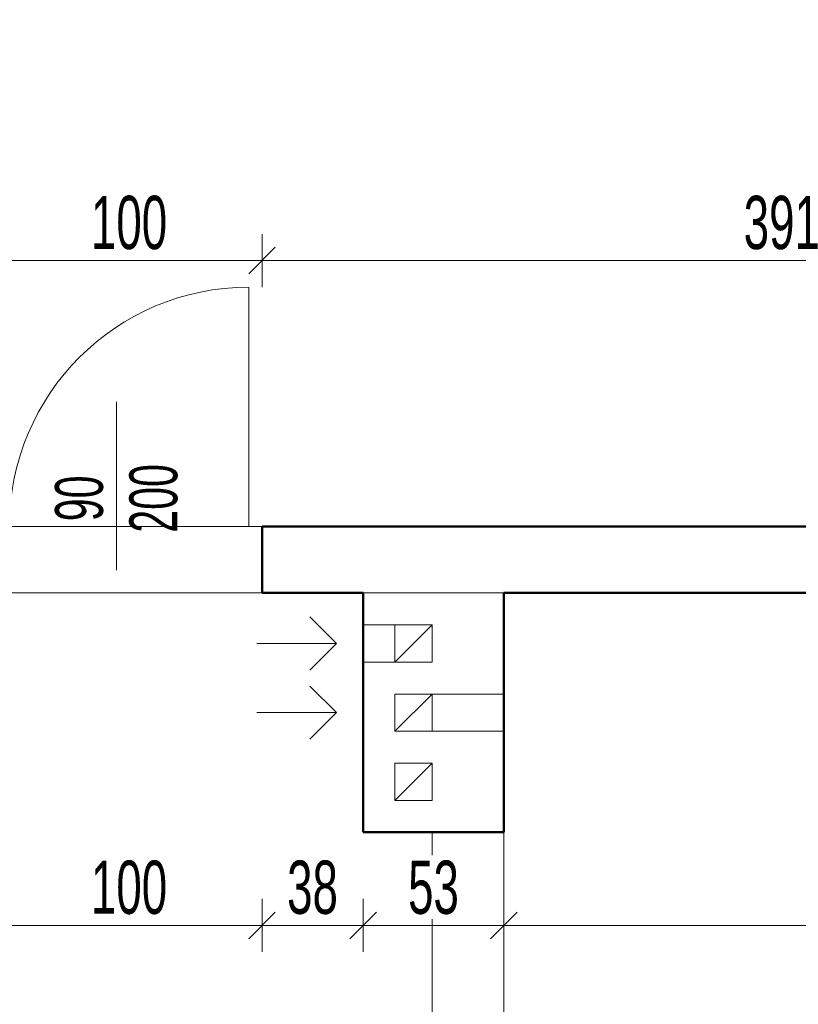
# Model space of a CAD drawing. Header units: millimetres. Extents: x 72202 to 304796, y 21658 to 519946.
# Tile 14 of 139: x 195636 to 195929, y 201442 to 201813. Entities that reach past the tile are written whole.
import ezdxf

# ---------------------------------------------------------------- set-up
doc = ezdxf.new("R2010")
doc.units = ezdxf.units.MM
doc.layers.get('0').update_dxf_attribs({"color": 253})
doc.layers.get('Defpoints').update_dxf_attribs({"color": 253})
for name, color, linetype, lineweight in [('DRZWI I OKNA OPISY', 253, 'Continuous', 9), ('linia - gruba - projektowana', 253, 'Continuous', 50), ('LINIA CIENKA', 7, 'Continuous', 13), ('LINIA WYMIAROWANIE', 253, 'Continuous', 9)]:
    doc.layers.add(name, color=color, linetype=linetype, lineweight=lineweight)
doc.layers.add('LINIA-NIE DRUKOWAĆ', color=253, linetype='Continuous', lineweight=20, plot=False)
doc.styles.get("Standard").update_dxf_attribs({"font": 'ARIALN.TTF', "width": 0.75})
doc.dimstyles.new('sebek100', dxfattribs={"dimtxt": 17, "dimasz": 10, "dimexe": 10, "dimexo": 20, "dimgap": 4, "dimtad": 1, "dimrnd": 0.5, "dimtxsty": 'Standard', "dimblk": 'OBLIQUE', "dimcen": 8, "dimclre": 1, "dimazin": 0, "dimtm": 1e-09, "dimtfac": 1, "dimtix": 1, "dimtmove": 1, "dimatfit": 3, "dimldrblk": 'zas', "dimfxl": 10, "dimfxlon": 1, "dimtolj": 2, "dimlwd": -1, "dimlwe": -1, "dimarcsym": 0})

# ---------------------------------------------------------------- blocks, each defined once
blk = doc.blocks.new('_Oblique')
at = {"color": 0, "linetype": 'ByBlock', "lineweight": -2}
blk.add_line((-0.5, -0.5), (0.5, 0.5), dxfattribs=at)
blk = doc.blocks.new('*D153')
at = {"layer": 'Defpoints', "color": 0, "lineweight": -3, "ltscale": 4, "transparency": 16777216}
for p in [(195627.29, 201609.54), (195727.29, 201609.54), (195727.29, 201472.04)]:
    blk.add_point(p, dxfattribs=at)
at = {"layer": 'LINIA WYMIAROWANIE', "ltscale": 4, "transparency": 16777216}
for p, q in [((195627.29, 201482.04), (195627.29, 201462.04)), ((195727.29, 201482.04), (195727.29, 201462.04))]:
    blk.add_line(p, q, dxfattribs=at)
at = {"layer": 'LINIA WYMIAROWANIE', "color": 0, "ltscale": 4, "transparency": 16777216}
blk.add_line((195627.29, 201472.04), (195727.29, 201472.04), dxfattribs=at)
at = {"layer": 'LINIA WYMIAROWANIE', "color": 0, "ltscale": 4, "transparency": 16777216, "xscale": 10, "yscale": 10, "zscale": 10, "rotation": 180}
blk.add_blockref('_Oblique', (195627.29, 201472.04), dxfattribs=at)
at = {"layer": 'LINIA WYMIAROWANIE', "color": 0, "ltscale": 4, "transparency": 16777216, "xscale": 10, "yscale": 10, "zscale": 10}
blk.add_blockref('_Oblique', (195727.29, 201472.04), dxfattribs=at)
at = {"layer": 'LINIA WYMIAROWANIE', "color": 0, "lineweight": -3, "ltscale": 4, "transparency": 16777216, "insert": (195677.29, 201486.25), "char_height": 20, "attachment_point": 5, "bg_fill": 3, "box_fill_scale": 1.1, "bg_fill_color": 256, "bg_fill_true_color": 13158600, "bg_fill_transparency": 0}
blk.add_mtext('\\A2;100', dxfattribs=at)
blk = doc.blocks.new('zas')
blk = doc.blocks.new('*D154')
at = {"layer": 'Defpoints', "color": 0, "lineweight": -3, "ltscale": 4, "transparency": 16777216}
for p in [(195727.29, 201609.54), (195765.29, 201507.04), (195765.29, 201472.04)]:
    blk.add_point(p, dxfattribs=at)
at = {"layer": 'LINIA WYMIAROWANIE', "ltscale": 4, "transparency": 16777216}
for p, q in [((195727.29, 201482.04), (195727.29, 201462.04)), ((195765.29, 201482.04), (195765.29, 201462.04))]:
    blk.add_line(p, q, dxfattribs=at)
at = {"layer": 'LINIA WYMIAROWANIE', "color": 0, "ltscale": 4, "transparency": 16777216}
blk.add_line((195727.29, 201472.04), (195765.29, 201472.04), dxfattribs=at)
at = {"layer": 'LINIA WYMIAROWANIE', "color": 0, "ltscale": 4, "transparency": 16777216, "xscale": 10, "yscale": 10, "zscale": 10, "rotation": 180}
blk.add_blockref('_Oblique', (195727.29, 201472.04), dxfattribs=at)
at = {"layer": 'LINIA WYMIAROWANIE', "color": 0, "ltscale": 4, "transparency": 16777216, "xscale": 10, "yscale": 10, "zscale": 10}
blk.add_blockref('_Oblique', (195765.29, 201472.04), dxfattribs=at)
at = {"layer": 'LINIA WYMIAROWANIE', "color": 0, "lineweight": -3, "ltscale": 4, "transparency": 16777216, "insert": (195746.29, 201486.25), "char_height": 20, "attachment_point": 5, "bg_fill": 3, "box_fill_scale": 1.1, "bg_fill_color": 256, "bg_fill_true_color": 13158600, "bg_fill_transparency": 0}
blk.add_mtext('\\A2;38', dxfattribs=at)
blk = doc.blocks.new('*D155')
at = {"layer": 'Defpoints', "color": 0, "lineweight": -3, "ltscale": 4, "transparency": 16777216}
for p in [(195765.29, 201507.04), (195818.29, 201507.04), (195818.29, 201472.04)]:
    blk.add_point(p, dxfattribs=at)
at = {"layer": 'LINIA WYMIAROWANIE', "ltscale": 4, "transparency": 16777216}
for p, q in [((195765.29, 201482.04), (195765.29, 201462.04)), ((195818.29, 201482.04), (195818.29, 201462.04))]:
    blk.add_line(p, q, dxfattribs=at)
at = {"layer": 'LINIA WYMIAROWANIE', "color": 0, "ltscale": 4, "transparency": 16777216}
blk.add_line((195765.29, 201472.04), (195818.29, 201472.04), dxfattribs=at)
at = {"layer": 'LINIA WYMIAROWANIE', "color": 0, "ltscale": 4, "transparency": 16777216, "xscale": 10, "yscale": 10, "zscale": 10, "rotation": 180}
blk.add_blockref('_Oblique', (195765.29, 201472.04), dxfattribs=at)
at = {"layer": 'LINIA WYMIAROWANIE', "color": 0, "ltscale": 4, "transparency": 16777216, "xscale": 10, "yscale": 10, "zscale": 10}
blk.add_blockref('_Oblique', (195818.29, 201472.04), dxfattribs=at)
at = {"layer": 'LINIA WYMIAROWANIE', "color": 0, "lineweight": -3, "ltscale": 4, "transparency": 16777216, "insert": (195791.79, 201486.25), "char_height": 20, "attachment_point": 5, "bg_fill": 3, "box_fill_scale": 1.1, "bg_fill_color": 256, "bg_fill_true_color": 13158600, "bg_fill_transparency": 0}
blk.add_mtext('\\A2;53', dxfattribs=at)
blk = doc.blocks.new('*D156')
at = {"layer": 'Defpoints', "color": 0, "lineweight": -3, "ltscale": 4, "transparency": 16777216}
for p in [(196118.29, 201597.04), (195818.29, 201507.04), (196118.29, 201472.04)]:
    blk.add_point(p, dxfattribs=at)
at = {"layer": 'LINIA WYMIAROWANIE', "ltscale": 4, "transparency": 16777216}
for p, q in [((195818.29, 201482.04), (195818.29, 201462.04)), ((196118.29, 201482.04), (196118.29, 201462.04))]:
    blk.add_line(p, q, dxfattribs=at)
at = {"layer": 'LINIA WYMIAROWANIE', "color": 0, "ltscale": 4, "transparency": 16777216}
blk.add_line((195818.29, 201472.04), (196118.29, 201472.04), dxfattribs=at)
at = {"layer": 'LINIA WYMIAROWANIE', "color": 0, "ltscale": 4, "transparency": 16777216, "xscale": 10, "yscale": 10, "zscale": 10, "rotation": 180}
blk.add_blockref('_Oblique', (195818.29, 201472.04), dxfattribs=at)
at = {"layer": 'LINIA WYMIAROWANIE', "color": 0, "ltscale": 4, "transparency": 16777216, "xscale": 10, "yscale": 10, "zscale": 10}
blk.add_blockref('_Oblique', (196118.29, 201472.04), dxfattribs=at)
at = {"layer": 'LINIA WYMIAROWANIE', "color": 0, "lineweight": -3, "ltscale": 4, "transparency": 16777216, "insert": (195968.29, 201486.25), "char_height": 20, "attachment_point": 5, "bg_fill": 3, "box_fill_scale": 1.1, "bg_fill_color": 256, "bg_fill_true_color": 13158600, "bg_fill_transparency": 0}
blk.add_mtext('\\A2;300', dxfattribs=at)
blk = doc.blocks.new('*D185')
at = {"layer": 'Defpoints', "color": 0, "lineweight": -3, "ltscale": 4, "transparency": 16777216}
for p in [(195727.29, 201722.04), (195627.29, 201609.54), (195727.29, 201609.54)]:
    blk.add_point(p, dxfattribs=at)
at = {"layer": 'LINIA WYMIAROWANIE', "ltscale": 4, "transparency": 16777216}
for p, q in [((195627.29, 201712.04), (195627.29, 201732.04)), ((195727.29, 201712.04), (195727.29, 201732.04))]:
    blk.add_line(p, q, dxfattribs=at)
at = {"layer": 'LINIA WYMIAROWANIE', "color": 0, "ltscale": 4, "transparency": 16777216}
blk.add_line((195627.29, 201722.04), (195727.29, 201722.04), dxfattribs=at)
at = {"layer": 'LINIA WYMIAROWANIE', "color": 0, "ltscale": 4, "transparency": 16777216, "xscale": 10, "yscale": 10, "zscale": 10, "rotation": 180}
blk.add_blockref('_Oblique', (195627.29, 201722.04), dxfattribs=at)
at = {"layer": 'LINIA WYMIAROWANIE', "color": 0, "ltscale": 4, "transparency": 16777216, "xscale": 10, "yscale": 10, "zscale": 10}
blk.add_blockref('_Oblique', (195727.29, 201722.04), dxfattribs=at)
at = {"layer": 'LINIA WYMIAROWANIE', "color": 0, "lineweight": -3, "ltscale": 4, "transparency": 16777216, "insert": (195677.29, 201736.25), "char_height": 20, "attachment_point": 5, "bg_fill": 3, "box_fill_scale": 1.1, "bg_fill_color": 256, "bg_fill_true_color": 13158600, "bg_fill_transparency": 0}
blk.add_mtext('\\A2;100', dxfattribs=at)
blk = doc.blocks.new('*D186')
at = {"layer": 'Defpoints', "color": 0, "lineweight": -3, "ltscale": 4, "transparency": 16777216}
for p in [(196118.29, 201722.04), (195727.29, 201609.54), (196118.29, 201609.54)]:
    blk.add_point(p, dxfattribs=at)
at = {"layer": 'LINIA WYMIAROWANIE', "ltscale": 4, "transparency": 16777216}
for p, q in [((195727.29, 201712.04), (195727.29, 201732.04)), ((196118.29, 201712.04), (196118.29, 201732.04))]:
    blk.add_line(p, q, dxfattribs=at)
at = {"layer": 'LINIA WYMIAROWANIE', "color": 0, "ltscale": 4, "transparency": 16777216}
blk.add_line((195727.29, 201722.04), (196118.29, 201722.04), dxfattribs=at)
at = {"layer": 'LINIA WYMIAROWANIE', "color": 0, "ltscale": 4, "transparency": 16777216, "xscale": 10, "yscale": 10, "zscale": 10, "rotation": 180}
blk.add_blockref('_Oblique', (195727.29, 201722.04), dxfattribs=at)
at = {"layer": 'LINIA WYMIAROWANIE', "color": 0, "ltscale": 4, "transparency": 16777216, "xscale": 10, "yscale": 10, "zscale": 10}
blk.add_blockref('_Oblique', (196118.29, 201722.04), dxfattribs=at)
at = {"layer": 'LINIA WYMIAROWANIE', "color": 0, "lineweight": -3, "ltscale": 4, "transparency": 16777216, "insert": (195922.79, 201736.25), "char_height": 20, "attachment_point": 5, "bg_fill": 3, "box_fill_scale": 1.1, "bg_fill_color": 256, "bg_fill_true_color": 13158600, "bg_fill_transparency": 0}
blk.add_mtext('\\A2;391', dxfattribs=at)
blk = doc.blocks.new('*D255')
at = {"layer": 'Defpoints', "color": 0, "lineweight": -3, "ltscale": 1.2, "transparency": 16777216}
for p in [(195765.29, 221218.85), (195765.29, 41854.9), (195793.29, 41854.9)]:
    blk.add_point(p, dxfattribs=at)
at = {"layer": 'LINIA WYMIAROWANIE', "color": 1, "ltscale": 1.2, "transparency": 16777216}
for p, q in [((195765.29, 41859.9), (195765.29, 41844.9)), ((195793.29, 41854.9), (195793.29, 41844.9))]:
    blk.add_line(p, q, dxfattribs=at)
at = {"layer": 'LINIA WYMIAROWANIE', "color": 0, "ltscale": 1.2, "transparency": 16777216}
blk.add_line((195793.29, 41854.9), (195765.29, 41854.9), dxfattribs=at)
at = {"layer": 'LINIA WYMIAROWANIE', "color": 0, "ltscale": 1.2, "transparency": 16777216, "xscale": 10, "yscale": 10, "zscale": 10, "rotation": 180}
blk.add_blockref('_Oblique', (195765.29, 41854.9), dxfattribs=at)
at = {"layer": 'LINIA WYMIAROWANIE', "color": 0, "ltscale": 1.2, "transparency": 16777216, "xscale": 10, "yscale": 10, "zscale": 10}
blk.add_blockref('_Oblique', (195793.29, 41854.9), dxfattribs=at)
at = {"layer": 'LINIA WYMIAROWANIE', "color": 0, "lineweight": -3, "ltscale": 1.2, "transparency": 16777216, "insert": (195779.29, 41868.09), "char_height": 18, "attachment_point": 5, "bg_fill": 3, "box_fill_scale": 1.1, "bg_fill_color": 256, "bg_fill_true_color": 13158600, "bg_fill_transparency": 0}
blk.add_mtext('\\A2;28', dxfattribs=at)
blk = doc.blocks.new('*D257')
at = {"layer": 'Defpoints', "color": 0, "lineweight": -3, "ltscale": 1.2, "transparency": 16777216}
for p in [(195765.29, 231441.87), (195765.29, 52077.93), (195793.29, 52077.93)]:
    blk.add_point(p, dxfattribs=at)
at = {"layer": 'LINIA WYMIAROWANIE', "color": 1, "ltscale": 1.2, "transparency": 16777216}
for p, q in [((195765.29, 52082.93), (195765.29, 52067.93)), ((195793.29, 52077.93), (195793.29, 52067.93))]:
    blk.add_line(p, q, dxfattribs=at)
at = {"layer": 'LINIA WYMIAROWANIE', "color": 0, "ltscale": 1.2, "transparency": 16777216}
blk.add_line((195793.29, 52077.93), (195765.29, 52077.93), dxfattribs=at)
at = {"layer": 'LINIA WYMIAROWANIE', "color": 0, "ltscale": 1.2, "transparency": 16777216, "xscale": 10, "yscale": 10, "zscale": 10, "rotation": 180}
blk.add_blockref('_Oblique', (195765.29, 52077.93), dxfattribs=at)
at = {"layer": 'LINIA WYMIAROWANIE', "color": 0, "ltscale": 1.2, "transparency": 16777216, "xscale": 10, "yscale": 10, "zscale": 10}
blk.add_blockref('_Oblique', (195793.29, 52077.93), dxfattribs=at)
at = {"layer": 'LINIA WYMIAROWANIE', "color": 0, "lineweight": -3, "ltscale": 1.2, "transparency": 16777216, "insert": (195779.29, 52091.12), "char_height": 18, "attachment_point": 5, "bg_fill": 3, "box_fill_scale": 1.1, "bg_fill_color": 256, "bg_fill_true_color": 13158600, "bg_fill_transparency": 0}
blk.add_mtext('\\A2;28', dxfattribs=at)
blk = doc.blocks.new('*D472')
at = {"layer": 'Defpoints', "color": 0, "lineweight": -3, "ltscale": 1.2, "transparency": 16777216}
for p in [(195765.29, 208559.85), (195765.29, 29195.9), (195793.29, 29195.9)]:
    blk.add_point(p, dxfattribs=at)
at = {"layer": 'LINIA WYMIAROWANIE', "color": 1, "ltscale": 1.2, "transparency": 16777216}
for p, q in [((195765.29, 29200.9), (195765.29, 29185.9)), ((195793.29, 29195.9), (195793.29, 29185.9))]:
    blk.add_line(p, q, dxfattribs=at)
at = {"layer": 'LINIA WYMIAROWANIE', "color": 0, "ltscale": 1.2, "transparency": 16777216}
blk.add_line((195793.29, 29195.9), (195765.29, 29195.9), dxfattribs=at)
at = {"layer": 'LINIA WYMIAROWANIE', "color": 0, "ltscale": 1.2, "transparency": 16777216, "xscale": 10, "yscale": 10, "zscale": 10, "rotation": 180}
blk.add_blockref('_Oblique', (195765.29, 29195.9), dxfattribs=at)
at = {"layer": 'LINIA WYMIAROWANIE', "color": 0, "ltscale": 1.2, "transparency": 16777216, "xscale": 10, "yscale": 10, "zscale": 10}
blk.add_blockref('_Oblique', (195793.29, 29195.9), dxfattribs=at)
at = {"layer": 'LINIA WYMIAROWANIE', "color": 0, "lineweight": -3, "ltscale": 1.2, "transparency": 16777216, "insert": (195779.29, 29209.09), "char_height": 18, "attachment_point": 5, "bg_fill": 3, "box_fill_scale": 1.1, "bg_fill_color": 256, "bg_fill_true_color": 13158600, "bg_fill_transparency": 0}
blk.add_mtext('\\A2;28', dxfattribs=at)

msp = doc.modelspace()

# ---------------------------------------------------------------- linework, layer by layer
at = {"layer": 'linia - gruba - projektowana'}
for p, q in [((195793.292, 201622.042), (195727.292, 201622.042)), ((195727.292, 201622.042), (195727.292, 201597.042)), ((195793.292, 201622.042), (196118.292, 201622.042)), ((195765.292, 201597.042), (195727.292, 201597.042)), ((195765.292, 201507.042), (195765.292, 201597.042)), ((195818.292, 201507.042), (195818.292, 201597.042)), ((195818.292, 201597.042), (196118.292, 201597.042)), ((195791.292, 201507.042), (195765.292, 201507.042)), ((195818.292, 201507.042), (195791.292, 201507.042))]:
    msp.add_line(p, q, dxfattribs=at)
at = {"layer": 'LINIA CIENKA'}
for p, q in [((195722.292, 201622.042), (195722.292, 201712.042)), ((195727.292, 201622.042), (195722.292, 201622.042)), ((195745.292, 201588.042), (195755.292, 201578.042)), ((195777.292, 201585.042), (195765.292, 201585.042)), ((195791.292, 201585.042), (195777.292, 201571.042)), ((195755.292, 201578.042), (195725.292, 201578.042)), ((195745.292, 201568.042), (195755.292, 201578.042)), ((195777.292, 201571.042), (195765.292, 201571.042)), ((195745.292, 201562.042), (195755.292, 201552.042)), ((195791.292, 201559.042), (195777.292, 201545.042)), ((195818.292, 201559.042), (195791.292, 201559.042)), ((195755.292, 201552.042), (195725.292, 201552.042)), ((195745.292, 201542.042), (195755.292, 201552.042)), ((195818.292, 201545.042), (195791.292, 201545.042)), ((195791.292, 201533.042), (195777.292, 201519.042))]:
    msp.add_line(p, q, dxfattribs=at)
for points in [[(195777.292, 201585.042), (195791.292, 201585.042), (195791.292, 201571.042), (195777.292, 201571.042)], [(195777.292, 201559.042), (195791.292, 201559.042), (195791.292, 201545.042), (195777.292, 201545.042)], [(195777.292, 201533.042), (195791.292, 201533.042), (195791.292, 201519.042), (195777.292, 201519.042)]]:
    msp.add_lwpolyline(points, close=True, dxfattribs=at)
msp.add_arc((195722.292, 201622.042), 90, 90, 180, dxfattribs=at)
at = {"layer": 'LINIA-NIE DRUKOWAĆ'}
for p, q in [((198833.08, 201722.042), (194596.276, 201722.042)), ((198833.08, 201472.042), (194433.292, 201472.042))]:
    msp.add_line(p, q, dxfattribs=at)
for points in [[(198798.62, 202302.088), (198828.234, 202028.687), (198382.839, 201980.444), (198382.839, 200964.042), (198096.792, 200964.042), (198096.792, 201622.042), (197833.292, 201622.042), (197790.226, 201646.868), (197749.471, 201662.407), (197704.792, 201672.042), (197504.792, 201672.042), (197437.574, 201654.671), (197409.152, 201641.84), (197376.292, 201622.042), (196716.292, 201622.042), (196655.011, 201654.671), (196587.792, 201672.042), (196503.525, 201681.418), (196442.27, 201679.677), (196387.792, 201679.677), (196259.292, 201622.042), (195298.792, 201622.042), (195298.792, 201922.997), (198798.62, 202302.088)], [(195818.292, 201597.042), (195765.292, 201597.042), (195765.292, 201507.042), (195765.292, 201507.042), (195765.292, 201597.042), (195160.292, 201597.042), (195160.292, 201569.042), (195078.292, 201569.042), (195078.292, 201597.042), (194828.292, 201597.042), (194828.292, 200964.042), (195765.292, 200964.042), (195765.292, 201032.042), (195791.292, 201032.042), (195791.292, 201507.042), (195765.292, 201507.042)], [(195818.292, 201597.042), (195818.292, 201032.042), (195844.292, 201032.042), (195844.292, 200980.042), (195844.292, 200964.042), (196274.292, 200964.042), (196274.292, 200990.042), (196338.292, 200990.042), (196338.292, 201597.042), (195818.292, 201597.042)]]:
    msp.add_lwpolyline(points, dxfattribs=at)

# ---------------------------------------------------------------- next in the draw order: dimensions: what is measured, and where the dimension line sits
at = {"layer": 'LINIA WYMIAROWANIE', "lineweight": -3, "ltscale": 4}
dim = msp.add_linear_dim(base=(195727.292, 201472.042), p1=(195627.292, 201609.542), p2=(195727.292, 201609.542), dimstyle='sebek100', override={"dimtxt": 20, "dimrnd": 0, "dimclre": 256, "dimtfill": 1, "dimarcsym": 2}, dxfattribs=at)
dim.commit()
dim.dimension.update_dxf_attribs({"geometry": '*D153', "text_midpoint": (195677.292, 201486.254)})

# ---------------------------------------------------------------- next in the draw order: dimensions: what is measured, and where the dimension line sits
dim = msp.add_linear_dim(base=(195765.292, 201472.042), p1=(195727.292, 201609.542), p2=(195765.292, 201507.042), dimstyle='sebek100', override={"dimtxt": 20, "dimrnd": 0, "dimclre": 256, "dimtfill": 1, "dimarcsym": 2}, dxfattribs=at)
dim.commit()
dim.dimension.update_dxf_attribs({"geometry": '*D154', "text_midpoint": (195746.292, 201486.254)})

# ---------------------------------------------------------------- next in the draw order: dimensions: what is measured, and where the dimension line sits
for base, p1, p2, picture, middle in [((195727.292, 201722.042), (195627.292, 201609.542), (195727.292, 201609.542), '*D185', (195677.292, 201736.254)), ((195818.292, 201472.042), (195765.292, 201507.042), (195818.292, 201507.042), '*D155', (195791.792, 201486.254))]:
    dim = msp.add_linear_dim(base=base, p1=p1, p2=p2, dimstyle='sebek100', override={"dimtxt": 20, "dimrnd": 0, "dimclre": 256, "dimtfill": 1, "dimarcsym": 2}, dxfattribs=at)
    dim.commit()
    dim.dimension.update_dxf_attribs({"geometry": picture, "text_midpoint": middle})

# ---------------------------------------------------------------- next in the draw order: linework, layer by layer
at = {"layer": 'DRZWI I OKNA OPISY'}
msp.add_line((195672.56, 201605.685), (195672.56, 201668.871), dxfattribs=at)

# ---------------------------------------------------------------- next in the draw order: texts
at = {"layer": 'DRZWI I OKNA OPISY', "char_height": 18, "width": 130, "attachment_point": 5, "rotation": 90}
for s, insert in [('200', (195686.546, 201632.624)), ('90', (195658.584, 201632.624))]:
    msp.add_mtext(s, dxfattribs=dict(at, insert=insert))

# ---------------------------------------------------------------- next in the draw order: dimensions: what is measured, and where the dimension line sits
at = {"layer": 'LINIA WYMIAROWANIE', "lineweight": -3, "ltscale": 4}
for base, p1, p2, picture, middle in [((196118.292, 201722.042), (195727.292, 201609.542), (196118.292, 201609.542), '*D186', (195922.792, 201736.254)), ((196118.292, 201472.042), (195818.292, 201507.042), (196118.292, 201597.042), '*D156', (195968.292, 201486.254))]:
    dim = msp.add_linear_dim(base=base, p1=p1, p2=p2, dimstyle='sebek100', override={"dimtxt": 20, "dimrnd": 0, "dimclre": 256, "dimtfill": 1, "dimarcsym": 2}, dxfattribs=at)
    dim.commit()
    dim.dimension.update_dxf_attribs({"geometry": picture, "text_midpoint": middle})

# ---------------------------------------------------------------- next in the draw order: dimensions: what is measured, and where the dimension line sits
at = {"layer": 'LINIA WYMIAROWANIE', "lineweight": -3, "ltscale": 1.2}
dim = msp.add_linear_dim(base=(195765.292, 41854.897), p1=(195793.292, 41854.897), p2=(195765.292, 221218.846), dimstyle='sebek100', override={"dimtxt": 18, "dimrnd": 0, "dimfxl": 5, "dimtfill": 1, "dimarcsym": 2}, dxfattribs=at)
dim.commit()
dim.dimension.update_dxf_attribs({"geometry": '*D255', "text_midpoint": (195779.292, 41868.088)})

# ---------------------------------------------------------------- next in the draw order: dimensions: what is measured, and where the dimension line sits
dim = msp.add_linear_dim(base=(195765.292, 52077.926), p1=(195793.292, 52077.926), p2=(195765.292, 231441.874), dimstyle='sebek100', override={"dimtxt": 18, "dimrnd": 0, "dimfxl": 5, "dimtfill": 1, "dimarcsym": 2}, dxfattribs=at)
dim.commit()
dim.dimension.update_dxf_attribs({"geometry": '*D257', "text_midpoint": (195779.292, 52091.116)})

# ---------------------------------------------------------------- next in the draw order: dimensions: what is measured, and where the dimension line sits
dim = msp.add_linear_dim(base=(195765.292, 29195.902), p1=(195793.292, 29195.902), p2=(195765.292, 208559.85), dimstyle='sebek100', override={"dimtxt": 18, "dimrnd": 0, "dimfxl": 5, "dimtfill": 1, "dimarcsym": 2}, dxfattribs=at)
dim.commit()
dim.dimension.update_dxf_attribs({"geometry": '*D472', "text_midpoint": (195779.292, 29209.092)})

doc.saveas('drawing.dxf')
